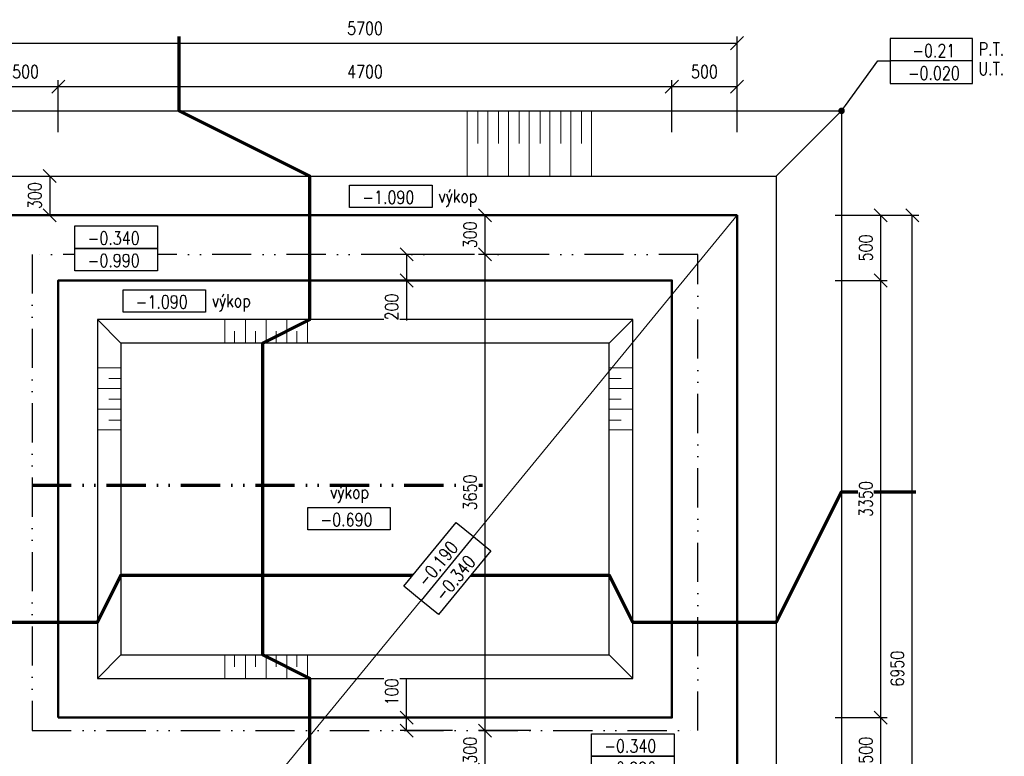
# Model space of a CAD drawing. Header units: millimetres. Extents: x -13560 to 57209, y -1473 to 35717.
# Tile 8 of 22: x -6760 to 781, y 22733 to 28378. Entities that reach past the tile are written whole.
import ezdxf
from ezdxf import colors
from ezdxf.entities.mleader import LeaderData, LeaderLine
from ezdxf.enums import TextEntityAlignment as Align
from ezdxf.math import Vec2, Vec3

# ---------------------------------------------------------------- set-up
doc = ezdxf.new("R2010")
doc.units = ezdxf.units.MM
doc.header["$LTSCALE"] = 50
doc.set_wipeout_variables(frame=1)
doc.linetypes.add('A_CARA_16', pattern=[11.4, 6, -1.8, 0, -1.8, 0, -1.8])
doc.layers.get('Defpoints').update_dxf_attribs({"color": 132})
for name, color, linetype, lineweight in [('CA_KOTY', 3, 'Continuous', 25), ('CA_NEVHRA1', 3, 'A_CARA_16', 25), ('CA_POHHRA18', 8, 'Continuous', 18), ('CA_POHHRA25', 7, 'Continuous', 25), ('CA_REZY', 1, 'Continuous', 50), ('CA_SRAFY', 9, 'Continuous', 13), ('CA_TEXT25', 7, 'Continuous', 25)]:
    doc.layers.add(name, color=color, linetype=linetype, lineweight=lineweight)
doc.layers.add('CA_PK', color=6, linetype='Continuous', lineweight=70, plot=False)
doc.layers.add('Obrysy', color=2, linetype='Continuous')
doc.styles.add('ARIAL', font='arial.ttf')
doc.styles.add('ROMANS', font='romans.shx', dxfattribs={"width": 0.8})
doc.dimstyles.new('A-50_(2.5)', dxfattribs={"dimscale": 50, "dimtxt": 2, "dimasz": 2, "dimexe": 1, "dimexo": 2, "dimgap": 0, "dimtad": 0, "dimdec": 0, "dimrnd": 1, "dimtxsty": 'ROMANS', "dimblk1": 'OBLIQUE', "dimblk2": 'OBLIQUE', "dimsah": 1, "dimcen": 2, "dimclrd": 256, "dimclre": 256, "dimclrt": 256, "dimadec": 1, "dimazin": 2, "dimtfac": 0.714286, "dimtdec": 0, "dimtmove": 0, "dimatfit": 3, "dimldrblk": 'DOTSMALL', "dimfxl": 7, "dimfxlon": 1, "dimtvp": 1.142857, "dimtfill": 1, "dimtolj": 1, "dimlwd": -1, "dimlwe": -1, "dimarcsym": 0})
pattern_1 = [(90, (-1780, 6770), (-158.75, 0), [])]
pattern_2 = [(90, (-1697.5, 6770), (-158.75, 0), [])]
pattern_3 = [(180, (14494.35, 28643.83), (-1e-14, -158.75), [])]
pattern_4 = [(180, (14494.35, 28726.33), (-1e-14, -158.75), [])]

# ---------------------------------------------------------------- blocks, each defined once
blk = doc.blocks.new('_Oblique')
at = {"color": 0, "linetype": 'ByBlock', "lineweight": -2}
blk.add_line((-0.5, -0.5), (0.5, 0.5), dxfattribs=at)
blk = doc.blocks.new('*D116')
at = {"layer": 'CA_KOTY', "transparency": 16777216}
for p, q in [((-6965.2, 27515.5), (-6965.2, 27915.5)), ((-6465.2, 27515.5), (-6465.2, 27915.5)), ((-6965.2, 27865.5), (-6465.2, 27865.5))]:
    blk.add_line(p, q, dxfattribs=at)
at = {"layer": 'Defpoints', "color": 0, "transparency": 16777216}
for p in [(-6465.2, 27865.5), (-6965.2, 26879.6), (-6465.2, 26379.6)]:
    blk.add_point(p, dxfattribs=at)
at = {"layer": 'CA_KOTY', "transparency": 16777216, "xscale": 100, "yscale": 100, "zscale": 100, "rotation": 180}
blk.add_blockref('_Oblique', (-6965.2, 27865.5), dxfattribs=at)
at = {"layer": 'CA_KOTY', "transparency": 16777216, "xscale": 100, "yscale": 100, "zscale": 100}
blk.add_blockref('_Oblique', (-6465.2, 27865.5), dxfattribs=at)
at = {"layer": 'CA_KOTY', "transparency": 16777216, "insert": (-6715.2, 27979.8), "char_height": 100, "attachment_point": 5, "style": 'ROMANS', "bg_fill": 3, "box_fill_scale": 1.1, "bg_fill_color": 256, "bg_fill_true_color": 13158600, "bg_fill_transparency": 0}
blk.add_mtext('\\A1;500', dxfattribs=at)
blk = doc.blocks.new('_DotSmall')
at = {"color": 0, "linetype": 'ByBlock', "const_width": 0.5}
blk.add_lwpolyline([(-0.0625, 0, 1), (0.0625, 0, 1)], format="xyb", close=True, dxfattribs=at)
blk = doc.blocks.new('*D117')
at = {"layer": 'CA_KOTY', "transparency": 16777216}
for p, q in [((-6465.2, 27515.5), (-6465.2, 27915.5)), ((-1765.2, 27515.5), (-1765.2, 27915.5)), ((-6465.2, 27865.5), (-1765.2, 27865.5))]:
    blk.add_line(p, q, dxfattribs=at)
at = {"layer": 'Defpoints', "color": 0, "transparency": 16777216}
for p in [(-1765.2, 27865.5), (-6465.2, 26379.6), (-1765.2, 26379.6)]:
    blk.add_point(p, dxfattribs=at)
at = {"layer": 'CA_KOTY', "transparency": 16777216, "xscale": 100, "yscale": 100, "zscale": 100, "rotation": 180}
blk.add_blockref('_Oblique', (-6465.2, 27865.5), dxfattribs=at)
at = {"layer": 'CA_KOTY', "transparency": 16777216, "xscale": 100, "yscale": 100, "zscale": 100}
blk.add_blockref('_Oblique', (-1765.2, 27865.5), dxfattribs=at)
at = {"layer": 'CA_KOTY', "transparency": 16777216, "insert": (-4115.2, 27979.8), "char_height": 100, "attachment_point": 5, "style": 'ROMANS', "bg_fill": 3, "box_fill_scale": 1.1, "bg_fill_color": 256, "bg_fill_true_color": 13158600, "bg_fill_transparency": 0}
blk.add_mtext('\\A1;4700', dxfattribs=at)
blk = doc.blocks.new('*D118')
at = {"layer": 'CA_KOTY', "transparency": 16777216}
for p, q in [((-6965.2, 27848.5), (-6965.2, 28248.5)), ((-1265.2, 27848.5), (-1265.2, 28248.5)), ((-6965.2, 28198.5), (-1265.2, 28198.5))]:
    blk.add_line(p, q, dxfattribs=at)
at = {"layer": 'Defpoints', "color": 0, "transparency": 16777216}
for p in [(-1265.2, 28198.5), (-6965.2, 26879.6), (-1265.2, 26879.6)]:
    blk.add_point(p, dxfattribs=at)
at = {"layer": 'CA_KOTY', "transparency": 16777216, "xscale": 100, "yscale": 100, "zscale": 100, "rotation": 180}
blk.add_blockref('_Oblique', (-6965.2, 28198.5), dxfattribs=at)
at = {"layer": 'CA_KOTY', "transparency": 16777216, "xscale": 100, "yscale": 100, "zscale": 100}
blk.add_blockref('_Oblique', (-1265.2, 28198.5), dxfattribs=at)
at = {"layer": 'CA_KOTY', "transparency": 16777216, "insert": (-4115.2, 28312.8), "char_height": 100, "attachment_point": 5, "style": 'ROMANS', "bg_fill": 3, "box_fill_scale": 1.1, "bg_fill_color": 256, "bg_fill_true_color": 13158600, "bg_fill_transparency": 0}
blk.add_mtext('\\A1;5700', dxfattribs=at)
blk = doc.blocks.new('*D120')
at = {"layer": 'CA_KOTY', "transparency": 16777216}
for p, q in [((-6880.1, 27179.5), (-6480.1, 27179.5)), ((-6530.1, 27179.5), (-6530.1, 26879.6)), ((-6865.2, 26879.6), (-6480.1, 26879.6))]:
    blk.add_line(p, q, dxfattribs=at)
at = {"layer": 'Defpoints', "color": 0, "transparency": 16777216}
for p in [(-7005.2, 27179.5), (-6965.2, 26879.6), (-6530.1, 26879.6)]:
    blk.add_point(p, dxfattribs=at)
at = {"layer": 'CA_KOTY', "transparency": 16777216, "xscale": 100, "yscale": 100, "zscale": 100}
for p, rotation in [((-6530.1, 27179.5), 90), ((-6530.1, 26879.6), 270)]:
    blk.add_blockref('_Oblique', p, dxfattribs=dict(at, rotation=rotation))
at = {"layer": 'CA_KOTY', "transparency": 16777216, "insert": (-6644.4, 27029.5), "char_height": 100, "attachment_point": 5, "rotation": 90, "style": 'ROMANS', "bg_fill": 3, "box_fill_scale": 1.1, "bg_fill_color": 256, "bg_fill_true_color": 13158600, "bg_fill_transparency": 0}
blk.add_mtext('\\A1;300', dxfattribs=at)
blk = doc.blocks.new('*D123')
at = {"layer": 'CA_KOTY', "transparency": 16777216}
for p, q in [((-2846.1, 22929.6), (-3246.1, 22929.6)), ((-3196.1, 22629.6), (-3196.1, 22929.6)), ((-2846.1, 22629.6), (-3246.1, 22629.6))]:
    blk.add_line(p, q, dxfattribs=at)
at = {"layer": 'Defpoints', "color": 0, "transparency": 16777216}
for p in [(-3196.1, 22929.6), (-1565.2, 22929.6), (-1565.2, 22629.6)]:
    blk.add_point(p, dxfattribs=at)
at = {"layer": 'CA_KOTY', "transparency": 16777216, "xscale": 100, "yscale": 100, "zscale": 100}
for p, rotation in [((-3196.1, 22929.6), 90), ((-3196.1, 22629.6), 270)]:
    blk.add_blockref('_Oblique', p, dxfattribs=dict(at, rotation=rotation))
at = {"layer": 'CA_KOTY', "transparency": 16777216, "insert": (-3310.4, 22779.6), "char_height": 100, "attachment_point": 5, "rotation": 90, "style": 'ROMANS', "bg_fill": 3, "box_fill_scale": 1.1, "bg_fill_color": 256, "bg_fill_true_color": 13158600, "bg_fill_transparency": 0}
blk.add_mtext('\\A1;300', dxfattribs=at)
blk = doc.blocks.new('*D124')
at = {"layer": 'CA_KOTY', "transparency": 16777216}
for p, q in [((-2846.1, 26579.6), (-3246.1, 26579.6)), ((-3196.1, 22929.6), (-3196.1, 26579.6)), ((-2846.1, 22929.6), (-3246.1, 22929.6))]:
    blk.add_line(p, q, dxfattribs=at)
at = {"layer": 'Defpoints', "color": 0, "transparency": 16777216}
for p in [(-3196.1, 26579.6), (-1565.2, 26579.6), (-1565.2, 22929.6)]:
    blk.add_point(p, dxfattribs=at)
at = {"layer": 'CA_KOTY', "transparency": 16777216, "xscale": 100, "yscale": 100, "zscale": 100}
for p, rotation in [((-3196.1, 26579.6), 90), ((-3196.1, 22929.6), 270)]:
    blk.add_blockref('_Oblique', p, dxfattribs=dict(at, rotation=rotation))
at = {"layer": 'CA_KOTY', "transparency": 16777216, "insert": (-3310.4, 24754.6), "char_height": 100, "attachment_point": 5, "rotation": 90, "style": 'ROMANS', "bg_fill": 3, "box_fill_scale": 1.1, "bg_fill_color": 256, "bg_fill_true_color": 13158600, "bg_fill_transparency": 0}
blk.add_mtext('\\A1;3650', dxfattribs=at)
blk = doc.blocks.new('*D125')
at = {"layer": 'CA_KOTY', "transparency": 16777216}
for p, q in [((-2846.1, 26879.6), (-3246.1, 26879.6)), ((-3196.1, 26579.6), (-3196.1, 26879.6)), ((-2846.1, 26579.6), (-3246.1, 26579.6))]:
    blk.add_line(p, q, dxfattribs=at)
at = {"layer": 'Defpoints', "color": 0, "transparency": 16777216}
for p in [(-3196.1, 26879.6), (-1265.2, 26879.6), (-1565.2, 26579.6)]:
    blk.add_point(p, dxfattribs=at)
at = {"layer": 'CA_KOTY', "transparency": 16777216, "xscale": 100, "yscale": 100, "zscale": 100}
for p, rotation in [((-3196.1, 26879.6), 90), ((-3196.1, 26579.6), 270)]:
    blk.add_blockref('_Oblique', p, dxfattribs=dict(at, rotation=rotation))
at = {"layer": 'CA_KOTY', "transparency": 16777216, "insert": (-3310.4, 26729.6), "char_height": 100, "attachment_point": 5, "rotation": 90, "style": 'ROMANS', "bg_fill": 3, "box_fill_scale": 1.1, "bg_fill_color": 256, "bg_fill_true_color": 13158600, "bg_fill_transparency": 0}
blk.add_mtext('\\A1;300', dxfattribs=at)
blk = doc.blocks.new('*D126')
at = {"layer": 'CA_KOTY', "transparency": 16777216}
for p, q in [((-3446.4, 26579.6), (-3846.4, 26579.6)), ((-3796.4, 26579.6), (-3796.4, 26379.6)), ((-3446.4, 26379.6), (-3846.4, 26379.6)), ((-3796.4, 26379.6), (-3796.4, 26073.9))]:
    blk.add_line(p, q, dxfattribs=at)
at = {"layer": 'Defpoints', "color": 0, "transparency": 16777216}
for p in [(-3196.1, 26579.6), (-3796.4, 26379.6), (-3196.1, 26379.6)]:
    blk.add_point(p, dxfattribs=at)
at = {"layer": 'CA_KOTY', "transparency": 16777216, "xscale": 100, "yscale": 100, "zscale": 100}
for p, rotation in [((-3796.4, 26579.6), 90), ((-3796.4, 26379.6), 270)]:
    blk.add_blockref('_Oblique', p, dxfattribs=dict(at, rotation=rotation))
at = {"layer": 'CA_KOTY', "transparency": 16777216, "insert": (-3910.7, 26176.7), "char_height": 100, "attachment_point": 5, "rotation": 90, "style": 'ROMANS', "bg_fill": 3, "box_fill_scale": 1.1, "bg_fill_color": 256, "bg_fill_true_color": 13158600, "bg_fill_transparency": 0}
blk.add_mtext('\\A1;200', dxfattribs=at)
blk = doc.blocks.new('*D127')
at = {"layer": 'CA_KOTY', "transparency": 16777216}
for p, q in [((-3796.4, 23029.6), (-3796.4, 23323.9)), ((-3446.4, 23029.6), (-3846.4, 23029.6)), ((-3796.4, 22929.6), (-3796.4, 23029.6)), ((-3446.4, 22929.6), (-3846.4, 22929.6))]:
    blk.add_line(p, q, dxfattribs=at)
at = {"layer": 'Defpoints', "color": 0, "transparency": 16777216}
for p in [(-3796.4, 23029.6), (-3196.1, 23029.6), (-3196.1, 22929.6)]:
    blk.add_point(p, dxfattribs=at)
at = {"layer": 'CA_KOTY', "transparency": 16777216, "xscale": 100, "yscale": 100, "zscale": 100}
for p, rotation in [((-3796.4, 23029.6), 90), ((-3796.4, 22929.6), 270)]:
    blk.add_blockref('_Oblique', p, dxfattribs=dict(at, rotation=rotation))
at = {"layer": 'CA_KOTY', "transparency": 16777216, "insert": (-3910.7, 23226.7), "char_height": 100, "attachment_point": 5, "rotation": 90, "style": 'ROMANS', "bg_fill": 3, "box_fill_scale": 1.1, "bg_fill_color": 256, "bg_fill_true_color": 13158600, "bg_fill_transparency": 0}
blk.add_mtext('\\A1;100', dxfattribs=at)
blk = doc.blocks.new('*D130')
at = {"layer": 'CA_KOTY', "transparency": 16777216}
for p, q in [((-1765.2, 27515.5), (-1765.2, 27915.5)), ((-1265.2, 27515.5), (-1265.2, 27915.5)), ((-1765.2, 27865.5), (-1265.2, 27865.5))]:
    blk.add_line(p, q, dxfattribs=at)
at = {"layer": 'Defpoints', "color": 0, "transparency": 16777216}
for p in [(-1265.2, 27865.5), (-1265.2, 26879.6), (-1765.2, 26379.6)]:
    blk.add_point(p, dxfattribs=at)
at = {"layer": 'CA_KOTY', "transparency": 16777216, "xscale": 100, "yscale": 100, "zscale": 100, "rotation": 180}
blk.add_blockref('_Oblique', (-1765.2, 27865.5), dxfattribs=at)
at = {"layer": 'CA_KOTY', "transparency": 16777216, "xscale": 100, "yscale": 100, "zscale": 100}
blk.add_blockref('_Oblique', (-1265.2, 27865.5), dxfattribs=at)
at = {"layer": 'CA_KOTY', "transparency": 16777216, "insert": (-1515.2, 27979.8), "char_height": 100, "attachment_point": 5, "style": 'ROMANS', "bg_fill": 3, "box_fill_scale": 1.1, "bg_fill_color": 256, "bg_fill_true_color": 13158600, "bg_fill_transparency": 0}
blk.add_mtext('\\A1;500', dxfattribs=at)
blk = doc.blocks.new('*D133')
at = {"layer": 'CA_KOTY', "transparency": 16777216}
for p, q in [((-515, 23029.6), (-115, 23029.6)), ((-165, 22529.6), (-165, 23029.6)), ((-515, 22529.6), (-115, 22529.6))]:
    blk.add_line(p, q, dxfattribs=at)
at = {"layer": 'Defpoints', "color": 0, "transparency": 16777216}
for p in [(-1765.2, 23029.6), (-165, 23029.6), (-1765.2, 22529.6)]:
    blk.add_point(p, dxfattribs=at)
at = {"layer": 'CA_KOTY', "transparency": 16777216, "xscale": 100, "yscale": 100, "zscale": 100}
for p, rotation in [((-165, 23029.6), 90), ((-165, 22529.6), 270)]:
    blk.add_blockref('_Oblique', p, dxfattribs=dict(at, rotation=rotation))
at = {"layer": 'CA_KOTY', "transparency": 16777216, "insert": (-279.3, 22779.6), "char_height": 100, "attachment_point": 5, "rotation": 90, "style": 'ROMANS', "bg_fill": 3, "box_fill_scale": 1.1, "bg_fill_color": 256, "bg_fill_true_color": 13158600, "bg_fill_transparency": 0}
blk.add_mtext('\\A1;500', dxfattribs=at)
blk = doc.blocks.new('*D134')
at = {"layer": 'CA_KOTY', "transparency": 16777216}
for p, q in [((-515, 26379.6), (-115, 26379.6)), ((-165, 23029.6), (-165, 26379.6)), ((-515, 23029.6), (-115, 23029.6))]:
    blk.add_line(p, q, dxfattribs=at)
at = {"layer": 'Defpoints', "color": 0, "transparency": 16777216}
for p in [(-1765.2, 26379.6), (-165, 26379.6), (-1765.2, 23029.6)]:
    blk.add_point(p, dxfattribs=at)
at = {"layer": 'CA_KOTY', "transparency": 16777216, "xscale": 100, "yscale": 100, "zscale": 100}
for p, rotation in [((-165, 26379.6), 90), ((-165, 23029.6), 270)]:
    blk.add_blockref('_Oblique', p, dxfattribs=dict(at, rotation=rotation))
at = {"layer": 'CA_KOTY', "transparency": 16777216, "insert": (-279.3, 24704.6), "char_height": 100, "attachment_point": 5, "rotation": 90, "style": 'ROMANS', "bg_fill": 3, "box_fill_scale": 1.1, "bg_fill_color": 256, "bg_fill_true_color": 13158600, "bg_fill_transparency": 0}
blk.add_mtext('\\A1;3350', dxfattribs=at)
blk = doc.blocks.new('*D135')
at = {"layer": 'CA_KOTY', "transparency": 16777216}
for p, q in [((-515, 26879.6), (-115, 26879.6)), ((-165, 26379.6), (-165, 26879.6)), ((-515, 26379.6), (-115, 26379.6))]:
    blk.add_line(p, q, dxfattribs=at)
at = {"layer": 'Defpoints', "color": 0, "transparency": 16777216}
for p in [(-1265.2, 26879.6), (-165, 26879.6), (-1765.2, 26379.6)]:
    blk.add_point(p, dxfattribs=at)
at = {"layer": 'CA_KOTY', "transparency": 16777216, "xscale": 100, "yscale": 100, "zscale": 100}
for p, rotation in [((-165, 26879.6), 90), ((-165, 26379.6), 270)]:
    blk.add_blockref('_Oblique', p, dxfattribs=dict(at, rotation=rotation))
at = {"layer": 'CA_KOTY', "transparency": 16777216, "insert": (-279.3, 26629.6), "char_height": 100, "attachment_point": 5, "rotation": 90, "style": 'ROMANS', "bg_fill": 3, "box_fill_scale": 1.1, "bg_fill_color": 256, "bg_fill_true_color": 13158600, "bg_fill_transparency": 0}
blk.add_mtext('\\A1;500', dxfattribs=at)
blk = doc.blocks.new('*D136')
at = {"layer": 'CA_KOTY', "transparency": 16777216}
for p, q in [((-274, 26879.6), (126, 26879.6)), ((76, 19929.6), (76, 26879.6)), ((-274, 19929.6), (126, 19929.6))]:
    blk.add_line(p, q, dxfattribs=at)
at = {"layer": 'Defpoints', "color": 0, "transparency": 16777216}
for p in [(-1265.2, 26879.6), (76, 26879.6), (-1265.2, 19929.6)]:
    blk.add_point(p, dxfattribs=at)
at = {"layer": 'CA_KOTY', "transparency": 16777216, "xscale": 100, "yscale": 100, "zscale": 100}
for p, rotation in [((76, 26879.6), 90), ((76, 19929.6), 270)]:
    blk.add_blockref('_Oblique', p, dxfattribs=dict(at, rotation=rotation))
at = {"layer": 'CA_KOTY', "transparency": 16777216, "insert": (-38.3, 23404.6), "char_height": 100, "attachment_point": 5, "rotation": 90, "style": 'ROMANS', "bg_fill": 3, "box_fill_scale": 1.1, "bg_fill_color": 256, "bg_fill_true_color": 13158600, "bg_fill_transparency": 0}
blk.add_mtext('\\A1;6950', dxfattribs=at)
blk = doc.blocks.new('vk')
blk.add_lwpolyline([(-595, 344), (669, 344), (669, 0), (-595, 0)], close=True)
blk.add_wipeout([(-595, 344), (669, 344), (669, 0), (-595, 0)])
blk.add_lwpolyline([(-595, 344), (669, 344), (669, 0), (-595, 0)], close=True)
at = {"style": 'ARIAL'}
blk.add_attdef('VÝŠKOVÁ_KOTA', text='', height=200, dxfattribs=at).set_placement((-2, 57), align=Align.CENTER)
blk = doc.blocks.new('_Dot')
at = {"layer": 'Obrysy', "color": 0, "lineweight": -2}
blk.add_line((-0.5, 0), (-1, 0), dxfattribs=at)
at = {"layer": 'Obrysy', "color": 0, "const_width": 0.5}
blk.add_lwpolyline([(-0.25, 0, 1), (0.25, 0, 1)], format="xyb", close=True, dxfattribs=at)

msp = doc.modelspace()

# ---------------------------------------------------------------- hatches: boundary and pattern name
at = {"layer": 'CA_SRAFY'}
h = msp.add_hatch(dxfattribs=at)
h.set_pattern_fill('ANSI31', color=256, scale=50, angle=45)
h.paths.add_polyline_path([(-2223.5, 27179.6), (-3492, 27179.6), (-3492, 27679.6), (-2223.5, 27679.6)])
h = msp.add_hatch(dxfattribs=at)
h.set_pattern_fill('ANSI31', color=256, scale=50, angle=45)
h.set_pattern_definition([(90, (82.5, 0), (-158.75, 0), [])])
h.paths.add_polyline_path([(-2401, 27429.6), (-3366.5, 27429.6), (-3366.5, 27679.6), (-2401, 27679.6)])
h = msp.add_hatch(dxfattribs=at)
h.set_pattern_fill('ANSI31', color=256, scale=50, angle=45)
h.set_pattern_definition(pattern_2)
h.paths.add_polyline_path([(-4473.5, 26079.6), (-5232, 26079.6), (-5232, 25899.6), (-4473.5, 25899.6)])
h = msp.add_hatch(dxfattribs=at)
h.set_pattern_fill('ANSI31', color=256, scale=50, angle=45)
h.set_pattern_definition(pattern_1)
h.paths.add_polyline_path([(-4519, 25991), (-5194.5, 25991), (-5194.5, 25899.6), (-4519, 25899.6)])
h = msp.add_hatch(dxfattribs=at)
h.set_pattern_fill('ANSI31', color=256, scale=50, angle=135)
h.set_pattern_definition(pattern_4)
h.paths.add_polyline_path([(-6165.2, 25775), (-6165.2, 25191.8), (-5985.2, 25191.8), (-5985.2, 25775)])
h = msp.add_hatch(dxfattribs=at)
h.set_pattern_fill('ANSI31', color=256, scale=50, angle=135)
h.set_pattern_definition(pattern_3)
h.paths.add_polyline_path([(-6076.6, 25745), (-6076.6, 25229.3), (-5985.2, 25229.3), (-5985.2, 25745)])
h = msp.add_hatch(dxfattribs=at)
h.set_pattern_fill('ANSI31', color=256, scale=50, angle=135)
h.set_pattern_definition(pattern_4)
h.paths.add_polyline_path([(-2065.2, 25775), (-2065.2, 25191.8), (-2245.2, 25191.8), (-2245.2, 25775)])
h = msp.add_hatch(dxfattribs=at)
h.set_pattern_fill('ANSI31', color=256, scale=50, angle=135)
h.set_pattern_definition(pattern_3)
h.paths.add_polyline_path([(-2153.8, 25745), (-2153.8, 25229.3), (-2245.2, 25229.3), (-2245.2, 25745)])
h = msp.add_hatch(dxfattribs=at)
h.set_pattern_fill('ANSI31', color=256, scale=50, angle=45)
h.set_pattern_definition(pattern_2)
h.paths.add_polyline_path([(-4473.5, 23329.6), (-5232, 23329.6), (-5232, 23509.6), (-4473.5, 23509.6)])
h = msp.add_hatch(dxfattribs=at)
h.set_pattern_fill('ANSI31', color=256, scale=50, angle=45)
h.set_pattern_definition(pattern_1)
h.paths.add_polyline_path([(-4519, 23418.2), (-5194.5, 23418.2), (-5194.5, 23509.6), (-4519, 23509.6)])

# ---------------------------------------------------------------- linework, layer by layer
at = {"layer": 'CA_NEVHRA1'}
msp.add_lwpolyline([(-6665.2, 22929.6), (-1565.2, 22929.6), (-1565.2, 26579.6), (-6665.2, 26579.6)], close=True, dxfattribs=at)
at = {"layer": 'CA_POHHRA18'}
for p, q in [((-965.2, 27179.6), (-465.2, 27679.6)), ((-6165.2, 26079.6), (-5985.2, 25899.6)), ((-2065.2, 26079.6), (-2245.2, 25899.6)), ((-6165.2, 23329.6), (-5985.2, 23509.6)), ((-2065.2, 23329.6), (-2245.2, 23509.6))]:
    msp.add_line(p, q, dxfattribs=at)
at = {"layer": 'CA_POHHRA25'}
for points in [[(-6165.2, 23329.6), (-2065.2, 23329.6), (-2065.2, 26079.6), (-6165.2, 26079.6)], [(-5985.2, 23509.6), (-2245.2, 23509.6), (-2245.2, 25899.6), (-5985.2, 25899.6)]]:
    msp.add_lwpolyline(points, close=True, dxfattribs=at)
at = {"layer": 'CA_REZY'}
for p, q in [((-1265.2, 26879.6), (-6965.2, 26879.6)), ((-1265.2, 19929.6), (-1265.2, 26879.6))]:
    msp.add_line(p, q, dxfattribs=at)
msp.add_lwpolyline([(-6465.2, 23029.6), (-1765.2, 23029.6), (-1765.2, 26379.6), (-6465.2, 26379.6)], close=True, dxfattribs=at)

# ---------------------------------------------------------------- block references
at = {"layer": 'CA_KOTY'}
ref = msp.add_blockref('vk', (-3935.6, 26938.4), dxfattribs=dict(at, xscale=0.5, yscale=0.5, zscale=0.5))
ref.add_attrib('VÝŠKOVÁ_KOTA', '-1.090', dxfattribs={"height": 100, "style": 'ROMANS', "width": 0.8}).set_placement((-3936.5, 26967.1), align=Align.CENTER)
ref = msp.add_blockref('vk', (-6039.1, 26625.5), dxfattribs=dict(at, xscale=0.5, yscale=0.5, zscale=0.5))
ref.add_attrib('VÝŠKOVÁ_KOTA', '-0.340', dxfattribs={"height": 100, "style": 'ROMANS', "width": 0.8}).set_placement((-6040, 26654.2), align=Align.CENTER)

# ---------------------------------------------------------------- texts
at = {"layer": 'CA_KOTY', "insert": (-3553, 26943.5), "char_height": 100, "attachment_point": 7, "style": 'ROMANS', "bg_fill": 3, "box_fill_scale": 1.05, "bg_fill_color": 256, "bg_fill_transparency": 0}
msp.add_mtext('výkop', dxfattribs=at)

# ---------------------------------------------------------------- next in the draw order: block references
at = {"layer": 'CA_KOTY'}
ref = msp.add_blockref('vk', (-6039.1, 26453.6), dxfattribs=dict(at, xscale=0.5, yscale=0.5, zscale=0.5))
ref.add_attrib('VÝŠKOVÁ_KOTA', '-0.990', dxfattribs={"height": 100, "style": 'ROMANS', "width": 0.8}).set_placement((-6040, 26482.3), align=Align.CENTER)
ref = msp.add_blockref('vk', (-4256.2, 24467.6), dxfattribs=dict(at, xscale=0.5, yscale=0.5, zscale=0.5))
ref.add_attrib('VÝŠKOVÁ_KOTA', '-0.690', dxfattribs={"height": 100, "style": 'ROMANS', "width": 0.8}).set_placement((-4257.1, 24496.3), align=Align.CENTER)
ref = msp.add_blockref('vk', (-2082.4, 22733), dxfattribs=dict(at, xscale=0.5, yscale=0.5, zscale=0.5))
ref.add_attrib('VÝŠKOVÁ_KOTA', '-0.340', dxfattribs={"height": 100, "style": 'ROMANS', "width": 0.8}).set_placement((-2083.3, 22761.7), align=Align.CENTER)

# ---------------------------------------------------------------- next in the draw order: linework, layer by layer
at = {"layer": 'CA_PK'}
msp.add_lwpolyline([(-5538.7, 18560.2), (-5538.7, 19129.6), (-4538.7, 19629.6), (-4538.7, 20729.6), (-4898.7, 20909.6), (-4898.7, 22049.6), (-4538.7, 22229.6), (-4538.7, 23329.6), (-4898.7, 23509.6), (-4898.7, 25899.6), (-4538.7, 26079.6), (-4538.7, 27179.6), (-5538.7, 27679.6), (-5538.7, 28248.9)], dxfattribs=at)

# ---------------------------------------------------------------- next in the draw order: block references
at = {"layer": 'CA_KOTY'}
ref = msp.add_blockref('vk', (-2082.4, 22561.1), dxfattribs=dict(at, xscale=0.5, yscale=0.5, zscale=0.5))
ref.add_attrib('VÝŠKOVÁ_KOTA', '-0.990', dxfattribs={"height": 100, "style": 'ROMANS', "width": 0.8}).set_placement((-2083.3, 22589.8), align=Align.CENTER)

# ---------------------------------------------------------------- next in the draw order: texts
at = {"layer": 'CA_KOTY', "insert": (-4382.7, 24674.8), "char_height": 100, "attachment_point": 7, "style": 'ROMANS', "bg_fill": 3, "box_fill_scale": 1.05, "bg_fill_color": 256, "bg_fill_transparency": 0}
msp.add_mtext('výkop', dxfattribs=at)

# ---------------------------------------------------------------- next in the draw order: linework, layer by layer
at = {"layer": 'CA_PK', "linetype": 'A_CARA_16'}
msp.add_line((-6665.2, 24810.5), (-3215.2, 24810.5), dxfattribs=at)
at = {"layer": 'CA_PK'}
msp.add_lwpolyline([(-7055.2, 23760.5), (-6165.2, 23760.5), (-5985.2, 24120.5), (-2245.2, 24120.5), (-2065.2, 23760.5), (-965.2, 23760.5), (-465.2, 24760.5), (104.1, 24760.5)], dxfattribs=at)
at = {"layer": 'CA_POHHRA25'}
for points in [[(-7005.2, 27679.6), (-465.2, 27679.6), (-465.2, 19129.6), (-6855.2, 19129.6)], [(-7005.2, 27179.6), (-965.2, 27179.6), (-965.2, 19629.6), (-6855.2, 19629.6)]]:
    msp.add_lwpolyline(points, dxfattribs=at)

# ---------------------------------------------------------------- next in the draw order: block references
at = {"layer": 'CA_KOTY'}
ref = msp.add_blockref('vk', (-5671.1, 26136.9), dxfattribs=dict(at, xscale=0.5, yscale=0.5, zscale=0.5))
ref.add_attrib('VÝŠKOVÁ_KOTA', '-1.090', dxfattribs={"height": 100, "style": 'ROMANS', "width": 0.8}).set_placement((-5672, 26165.6), align=Align.CENTER)

# ---------------------------------------------------------------- next in the draw order: texts
at = {"layer": 'CA_KOTY', "insert": (-5288.5, 26142), "char_height": 100, "attachment_point": 7, "style": 'ROMANS', "bg_fill": 3, "box_fill_scale": 1.05, "bg_fill_color": 256, "bg_fill_transparency": 0}
msp.add_mtext('výkop', dxfattribs=at)

# ---------------------------------------------------------------- next in the draw order: leaders
at = {"layer": 'CA_TEXT25'}
ml = msp.add_multileader_mtext('Standard', dxfattribs=at)
ml.set_content('\\A1;P.T. \\PU.T.', color=256, style='ROMANS')
ml.set_leader_properties()
ml.set_arrow_properties(name='DOT')
ml.build(insert=Vec2(0, 0))
ml.multileader.update_dxf_attribs({"text_left_attachment_type": 2, "text_right_attachment_type": 2, "dogleg_length": 50, "arrow_head_size": 50})
ctx = ml.context
ctx.base_point, ctx.char_height, ctx.arrow_head_size, ctx.landing_gap_size, ctx.plane_origin = Vec3(540.8, 28061.8), 100, 50, 50, Vec3(9291.3, 11112.7)
ctx.left_attachment, ctx.right_attachment, ctx.text_align_type = 2, 2, 2
notes = []
notes.append((ctx, [(1, (1, 1, 0), (-186.4, 28061.8), (1, 0), 727.2, [(1, [(-465.2, 27679.6)], 0, [])])]))
ctx.mtext.insert, ctx.mtext.defined_height, ctx.mtext.alignment, ctx.mtext.line_spacing_factor, ctx.mtext.line_spacing_style, ctx.mtext.flow_direction = Vec3(781.3, 28203.5), 5.115907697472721e-13, 3, 0.9, 2, 5
ctx.mtext.has_bg_fill, ctx.mtext.bg_color, ctx.mtext.bg_scale_factor, ctx.mtext.bg_transparency, ctx.mtext.use_window_bg_color = 1, -1073741824, 1, 0, 1
for ctx, leaders in notes:
    for number, flags, end, landing, length, lines in leaders:
        leader = LeaderData()
        leader.index, (leader.has_last_leader_line, leader.has_dogleg_vector, leader.attachment_direction) = number, flags
        leader.last_leader_point, leader.dogleg_vector, leader.dogleg_length = Vec3(end), Vec3(landing), length
        for number, points, colour, breaks in lines:
            line = LeaderLine()
            line.index, line.vertices, line.color, line.breaks = number, Vec3.list(points), colors.encode_raw_color(colour), breaks
            leader.lines.append(line)
        ctx.leaders.append(leader)

# ---------------------------------------------------------------- next in the draw order: linework, layer by layer
at = {"layer": 'CA_POHHRA18'}
msp.add_line((-6965.2, 19929.6), (-1265.2, 26879.6), dxfattribs=at)

# ---------------------------------------------------------------- next in the draw order: block references
at = {"layer": 'CA_KOTY'}
ref = msp.add_blockref('vk', (240.7, 28061.8), dxfattribs=dict(at, xscale=-0.5, yscale=0.5, zscale=0.5))
ref.add_attrib('VÝŠKOVÁ_KOTA', '-0.21', dxfattribs={"height": 100, "style": 'ROMANS', "width": 0.8}).set_placement((241.6, 28090.5), align=Align.CENTER)

# ---------------------------------------------------------------- next in the draw order: block references
ref = msp.add_blockref('vk', (240.7, 27889.9), dxfattribs=dict(at, xscale=-0.5, yscale=0.5, zscale=0.5))
ref.add_attrib('VÝŠKOVÁ_KOTA', '-0.020', dxfattribs={"height": 100, "style": 'ROMANS', "width": 0.8}).set_placement((241.6, 27918.6), align=Align.CENTER)
ref = msp.add_blockref('vk', (-3364.6, 24048.8), dxfattribs=dict(at, xscale=0.4999999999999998, yscale=0.4999999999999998, zscale=0.4999999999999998, rotation=50.64331828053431))
ref.add_attrib('VÝŠKOVÁ_KOTA', '-0.340', dxfattribs={"height": 100, "rotation": 50.64332, "style": 'ROMANS', "width": 0.8}).set_placement((-3387.3, 24066.3), align=Align.CENTER)

# ---------------------------------------------------------------- next in the draw order: dimensions: what is measured, and where the dimension line sits
dim = msp.add_linear_dim(base=(-6465.2, 27865.5), p1=(-6965.2, 26879.6), p2=(-6465.2, 26379.6), dimstyle='A-50_(2.5)', dxfattribs=at)
dim.commit()
dim.dimension.update_dxf_attribs({"geometry": '*D116', "text_midpoint": (-6715.2, 27979.8)})
dim = msp.add_linear_dim(base=(-3196.1, 22929.6), p1=(-1565.2, 22629.6), p2=(-1565.2, 22929.6), angle=90, dimstyle='A-50_(2.5)', override={"dimtmove": 1}, dxfattribs=at)
dim.commit()
dim.dimension.update_dxf_attribs({"geometry": '*D123', "text_midpoint": (-3310.4, 22779.6)})

# ---------------------------------------------------------------- next in the draw order: block references
ref = msp.add_blockref('vk', (-3497.5, 24157.8), dxfattribs=dict(at, xscale=0.4999999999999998, yscale=0.4999999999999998, zscale=0.4999999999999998, rotation=50.64331828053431))
ref.add_attrib('VÝŠKOVÁ_KOTA', '-0.190', dxfattribs={"height": 100, "rotation": 50.64332, "style": 'ROMANS', "width": 0.8}).set_placement((-3520.2, 24175.3), align=Align.CENTER)

# ---------------------------------------------------------------- next in the draw order: dimensions: what is measured, and where the dimension line sits
dim = msp.add_linear_dim(base=(-1765.2, 27865.5), p1=(-6465.2, 26379.6), p2=(-1765.2, 26379.6), dimstyle='A-50_(2.5)', override={"dimtmove": 1}, dxfattribs=at)
dim.commit()
dim.dimension.update_dxf_attribs({"geometry": '*D117', "text_midpoint": (-4115.2, 27979.8)})

# ---------------------------------------------------------------- next in the draw order: dimensions: what is measured, and where the dimension line sits
dim = msp.add_linear_dim(base=(-1265.2, 28198.5), p1=(-6965.2, 26879.6), p2=(-1265.2, 26879.6), dimstyle='A-50_(2.5)', dxfattribs=at)
dim.commit()
dim.dimension.update_dxf_attribs({"geometry": '*D118', "text_midpoint": (-4115.2, 28312.8)})
dim = msp.add_linear_dim(base=(-3196.1, 26579.6), p1=(-1565.2, 22929.6), p2=(-1565.2, 26579.6), angle=90, dimstyle='A-50_(2.5)', override={"dimtmove": 1}, dxfattribs=at)
dim.commit()
dim.dimension.update_dxf_attribs({"geometry": '*D124', "text_midpoint": (-3310.4, 24754.6)})

# ---------------------------------------------------------------- next in the draw order: dimensions: what is measured, and where the dimension line sits
for base, p1, p2, picture, middle in [((-6530.1, 26879.6), (-7005.2, 27179.5), (-6965.2, 26879.6), '*D120', (-6644.4, 27029.5)), ((-3796.4, 23029.6), (-3196.1, 22929.6), (-3196.1, 23029.6), '*D127', (-3910.7, 23226.7))]:
    dim = msp.add_linear_dim(base=base, p1=p1, p2=p2, angle=90, dimstyle='A-50_(2.5)', dxfattribs=at)
    dim.commit()
    dim.dimension.update_dxf_attribs({"geometry": picture, "text_midpoint": middle})
for base, p1, p2, picture, middle in [((-3196.1, 26879.6), (-1565.2, 26579.6), (-1265.2, 26879.6), '*D125', (-3310.4, 26729.6)), ((-165, 23029.6), (-1765.2, 22529.6), (-1765.2, 23029.6), '*D133', (-279.3, 22779.6))]:
    dim = msp.add_linear_dim(base=base, p1=p1, p2=p2, angle=90, dimstyle='A-50_(2.5)', override={"dimtmove": 1}, dxfattribs=at)
    dim.commit()
    dim.dimension.update_dxf_attribs({"geometry": picture, "text_midpoint": middle})

# ---------------------------------------------------------------- next in the draw order: dimensions: what is measured, and where the dimension line sits
dim = msp.add_linear_dim(base=(-1265.2, 27865.5), p1=(-1765.2, 26379.6), p2=(-1265.2, 26879.6), dimstyle='A-50_(2.5)', dxfattribs=at)
dim.commit()
dim.dimension.update_dxf_attribs({"geometry": '*D130', "text_midpoint": (-1515.2, 27979.8)})
dim = msp.add_linear_dim(base=(-3796.4, 26379.6), p1=(-3196.1, 26579.6), p2=(-3196.1, 26379.6), angle=90, dimstyle='A-50_(2.5)', dxfattribs=at)
dim.commit()
dim.dimension.update_dxf_attribs({"geometry": '*D126', "text_midpoint": (-3910.7, 26176.7)})

# ---------------------------------------------------------------- next in the draw order: dimensions: what is measured, and where the dimension line sits
dim = msp.add_linear_dim(base=(-165, 26379.6), p1=(-1765.2, 23029.6), p2=(-1765.2, 26379.6), angle=90, dimstyle='A-50_(2.5)', override={"dimtmove": 1}, dxfattribs=at)
dim.commit()
dim.dimension.update_dxf_attribs({"geometry": '*D134', "text_midpoint": (-279.3, 24704.6)})

# ---------------------------------------------------------------- next in the draw order: dimensions: what is measured, and where the dimension line sits
dim = msp.add_linear_dim(base=(-165, 26879.6), p1=(-1765.2, 26379.6), p2=(-1265.2, 26879.6), angle=90, dimstyle='A-50_(2.5)', override={"dimtmove": 1}, dxfattribs=at)
dim.commit()
dim.dimension.update_dxf_attribs({"geometry": '*D135', "text_midpoint": (-279.3, 26629.6)})

# ---------------------------------------------------------------- next in the draw order: dimensions: what is measured, and where the dimension line sits
dim = msp.add_linear_dim(base=(76, 26879.6), p1=(-1265.2, 19929.6), p2=(-1265.2, 26879.6), angle=90, dimstyle='A-50_(2.5)', dxfattribs=at)
dim.commit()
dim.dimension.update_dxf_attribs({"geometry": '*D136', "text_midpoint": (-38.3, 23404.6)})

doc.saveas('drawing.dxf')
